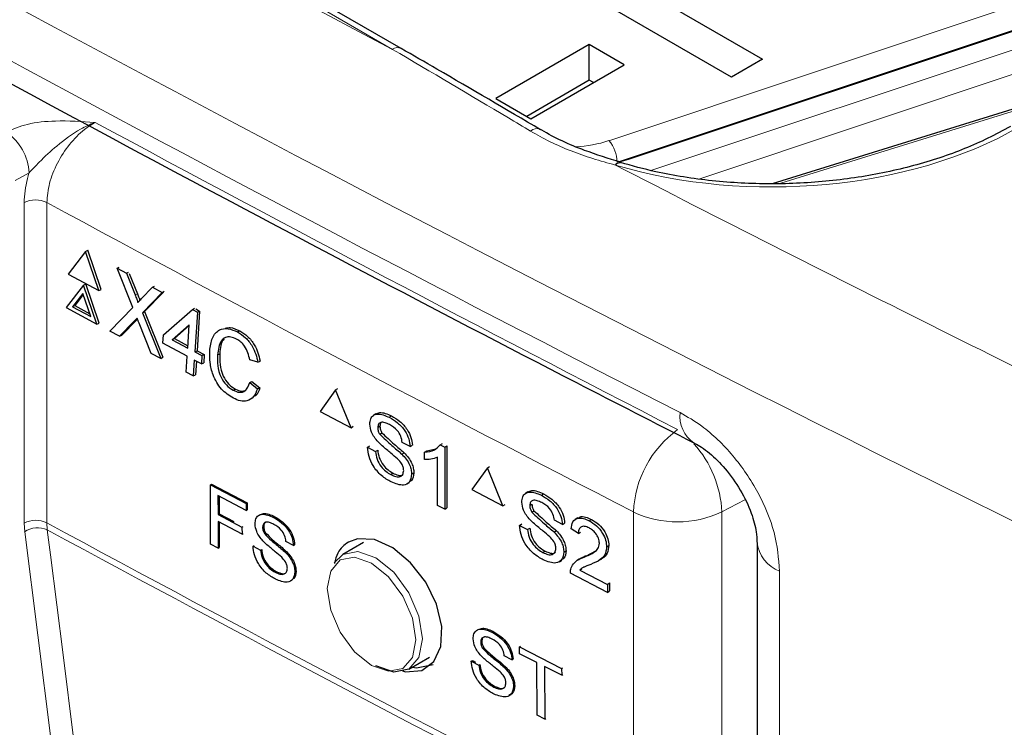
# Paper-space layout 'Blatt2' of a CAD drawing. Header units: millimetres. Extents: x 5 to 418, y 2 to 292.
# Tile 29 of 66: x 109 to 121, y 185 to 194. Entities that reach past the tile are written whole.
import ezdxf

# ---------------------------------------------------------------- set-up
doc = ezdxf.new("R2010")
doc.units = ezdxf.units.MM

psp = doc.layouts.new('Blatt2')

# ---------------------------------------------------------------- linework, layer by layer
at = {"color": 7, "linetype": 'Continuous', "lineweight": 18}
for p, q in [((113.433, 193.302), (88.29, 207.817)), ((116.05, 192.197), (122.026, 194.189)), ((122.126, 193.929), (116.15, 191.937)), ((116.558, 191.836), (122.155, 193.702)), ((122.255, 193.439), (117.148, 191.736)), ((121.559, 192.746), (118.129, 191.681)), ((116.15, 191.937), (116.15, 191.934)), ((109.035, 191.807), (108.868, 191.714)), ((108.975, 187.571), (108.975, 191.447)), ((109.251, 191.448), (109.251, 187.572)), ((110.318, 190.331), (110.346, 190.345)), ((110.307, 190.012), (110.334, 190.027)), ((117.695, 187.851), (117.416, 187.705)), ((116.348, 183.828), (116.348, 187.704)), ((117.416, 187.705), (117.416, 183.83)), ((108.982, 187.466), (108.975, 187.571)), ((109.251, 187.572), (109.256, 187.488)), ((109.297, 184.966), (108.982, 187.466)), ((118.115, 186.989), (118.115, 182.783))]:
    psp.add_line(p, q, dxfattribs=at)
at = {"color": 7, "linetype": 'Continuous', "lineweight": 25}
for p, q in [((113.535, 193.313), (88.392, 207.828)), ((114.797, 194.979), (117.908, 193.183)), ((117.534, 192.967), (114.423, 194.763)), ((116.287, 191.974), (122.264, 193.966)), ((115.812, 193.36), (114.681, 192.707)), ((116.236, 193.116), (115.812, 193.36)), ((115.812, 192.928), (115.812, 193.36)), ((115.105, 192.462), (116.236, 193.116)), ((117.908, 193.183), (117.534, 192.967)), ((115.812, 192.928), (115.055, 192.491)), ((115.862, 192.9), (115.812, 192.928)), ((121.662, 192.805), (118.024, 191.675)), ((114.681, 192.707), (115.105, 192.462)), ((115.222, 192.334), (115.224, 192.333)), ((116.175, 191.94), (116.287, 191.974)), ((109.719, 190.857), (109.508, 190.583)), ((109.719, 190.857), (109.746, 190.871)), ((109.881, 190.384), (109.719, 190.857)), ((109.908, 190.398), (109.746, 190.871)), ((109.508, 190.583), (109.881, 190.384)), ((110.099, 190.653), (110.125, 190.667)), ((110.29, 190.178), (110.099, 190.653)), ((110.099, 190.653), (110.213, 190.592)), ((110.213, 190.592), (110.24, 190.605)), ((110.213, 190.592), (110.318, 190.331)), ((110.248, 190.588), (110.346, 190.345)), ((109.693, 190.45), (109.72, 190.464)), ((109.882, 189.991), (109.72, 190.464)), ((109.693, 190.45), (109.482, 190.177)), ((109.686, 190.348), (109.562, 190.187)), ((109.782, 190.069), (109.686, 190.348)), ((109.855, 189.977), (109.693, 190.45)), ((109.881, 190.384), (109.908, 190.398)), ((110.397, 190.289), (110.527, 190.424)), ((110.644, 190.361), (110.406, 190.115)), ((110.66, 190.365), (110.433, 190.129)), ((110.527, 190.424), (110.553, 190.437)), ((110.527, 190.424), (110.644, 190.361)), ((110.644, 190.361), (110.67, 190.375)), ((109.691, 190.334), (109.589, 190.201)), ((109.482, 190.177), (109.855, 189.977)), ((109.562, 190.187), (109.589, 190.201)), ((109.562, 190.187), (109.782, 190.069)), ((109.589, 190.201), (109.77, 190.104)), ((110.014, 189.892), (110.29, 190.178)), ((110.406, 190.115), (110.433, 190.129)), ((110.406, 190.115), (110.628, 189.563)), ((110.433, 190.129), (110.655, 189.577)), ((110.66, 189.846), (111.011, 190.154)), ((111.011, 190.154), (111.038, 190.169)), ((111.011, 190.154), (111.071, 190.122)), ((111.071, 190.122), (111.04, 189.642)), ((111.053, 190.161), (111.098, 190.136)), ((111.098, 190.136), (111.068, 189.656)), ((111.071, 190.122), (111.098, 190.136)), ((109.855, 189.977), (109.882, 189.991)), ((110.307, 190.012), (110.13, 189.83)), ((110.334, 190.027), (110.157, 189.844)), ((110.346, 190.039), (110.334, 190.027)), ((110.514, 189.624), (110.367, 189.988)), ((110.13, 189.83), (110.014, 189.892)), ((110.972, 189.969), (110.767, 189.789)), ((110.971, 189.959), (110.794, 189.803)), ((110.954, 189.688), (110.972, 189.969)), ((111.556, 189.883), (111.583, 189.897)), ((110.13, 189.83), (110.157, 189.844)), ((110.654, 189.746), (110.66, 189.846)), ((110.767, 189.789), (110.794, 189.803)), ((110.767, 189.789), (110.954, 189.688)), ((110.794, 189.803), (110.956, 189.716)), ((110.948, 189.588), (110.654, 189.746)), ((111.04, 189.642), (111.068, 189.656)), ((111.04, 189.642), (111.127, 189.596)), ((111.068, 189.656), (111.154, 189.61)), ((110.628, 189.563), (110.514, 189.624)), ((110.628, 189.563), (110.655, 189.577)), ((110.935, 189.398), (110.948, 189.588)), ((111.034, 189.542), (111.022, 189.352)), ((111.121, 189.496), (111.034, 189.542)), ((111.059, 189.528), (111.049, 189.366)), ((111.127, 189.596), (111.121, 189.496)), ((111.121, 189.496), (111.148, 189.51)), ((111.127, 189.596), (111.154, 189.61)), ((111.154, 189.61), (111.148, 189.51)), ((111.315, 189.605), (111.342, 189.619)), ((111.802, 189.517), (111.705, 189.544)), ((111.802, 189.517), (111.829, 189.531)), ((111.022, 189.352), (110.935, 189.398)), ((111.022, 189.352), (111.049, 189.366)), ((111.705, 189.271), (111.732, 189.285)), ((111.705, 189.271), (111.799, 189.194)), ((111.732, 189.285), (111.826, 189.208)), ((111.504, 189.177), (111.531, 189.191)), ((111.799, 189.194), (111.826, 189.208)), ((112.742, 189.182), (112.555, 188.922)), ((112.742, 189.182), (112.769, 189.199)), ((112.93, 188.724), (112.742, 189.182)), ((112.555, 188.922), (112.93, 188.724)), ((113.23, 188.892), (113.201, 188.873)), ((113.393, 188.85), (113.419, 188.867)), ((112.93, 188.724), (112.957, 188.741)), ((113.253, 188.725), (113.28, 188.742)), ((113.277, 188.646), (113.303, 188.662)), ((113.131, 188.487), (113.157, 188.504)), ((113.131, 188.487), (113.227, 188.437)), ((113.227, 188.437), (113.253, 188.453)), ((113.645, 188.496), (113.549, 188.547)), ((113.645, 188.496), (113.671, 188.513)), ((113.82, 188.429), (113.846, 188.445)), ((113.847, 188.446), (113.955, 188.47)), ((114.008, 188.518), (114.035, 188.535)), ((114.008, 188.518), (114.064, 188.488)), ((114.064, 188.488), (114.091, 188.505)), ((114.064, 188.488), (114.064, 187.737)), ((114.091, 188.505), (114.091, 187.754)), ((113.545, 188.405), (113.571, 188.421)), ((113.82, 188.34), (113.82, 188.429)), ((113.977, 187.783), (113.977, 188.368)), ((114.579, 188.237), (114.39, 187.976)), ((114.579, 188.237), (114.605, 188.254)), ((114.768, 187.78), (114.579, 188.237)), ((113.411, 188.157), (113.437, 188.173)), ((113.663, 188.161), (113.689, 188.178)), ((111.229, 188.035), (111.242, 188.043)), ((111.23, 187.316), (111.229, 188.035)), ((111.229, 188.035), (111.661, 187.806)), ((111.242, 188.043), (111.674, 187.815)), ((113.608, 188.044), (113.637, 188.063)), ((114.39, 187.976), (114.768, 187.78)), ((111.661, 187.723), (111.32, 187.903)), ((111.32, 187.903), (111.321, 187.673)), ((111.334, 187.896), (111.334, 187.681)), ((115.069, 187.948), (115.04, 187.929)), ((115.233, 187.907), (115.259, 187.924)), ((111.661, 187.806), (111.674, 187.815)), ((111.661, 187.806), (111.661, 187.723)), ((111.661, 187.723), (111.674, 187.732)), ((111.674, 187.815), (111.674, 187.732)), ((114.064, 187.737), (113.977, 187.783)), ((114.064, 187.737), (114.091, 187.754)), ((114.768, 187.78), (114.794, 187.796)), ((115.092, 187.782), (115.118, 187.798)), ((111.321, 187.673), (111.334, 187.681)), ((111.321, 187.673), (111.611, 187.519)), ((111.334, 187.681), (111.512, 187.588)), ((111.993, 187.639), (112.007, 187.648)), ((115.117, 187.702), (115.142, 187.719)), ((115.487, 187.554), (115.391, 187.604)), ((115.672, 187.633), (115.642, 187.614)), ((115.812, 187.597), (115.838, 187.614)), ((111.612, 187.436), (111.321, 187.59)), ((111.321, 187.59), (111.322, 187.267)), ((111.334, 187.583), (111.335, 187.276)), ((111.611, 187.519), (111.625, 187.528)), ((111.611, 187.519), (111.612, 187.436)), ((111.86, 187.52), (111.874, 187.528)), ((114.969, 187.543), (114.995, 187.56)), ((114.969, 187.543), (115.066, 187.493)), ((115.066, 187.493), (115.092, 187.51)), ((115.487, 187.554), (115.513, 187.571)), ((115.68, 187.444), (115.592, 187.499)), ((111.612, 187.436), (111.625, 187.445)), ((111.884, 187.444), (111.897, 187.452)), ((115.386, 187.462), (115.412, 187.479)), ((115.68, 187.444), (115.706, 187.461)), ((111.322, 187.267), (111.23, 187.316)), ((111.322, 187.267), (111.335, 187.276)), ((111.745, 187.292), (111.758, 187.301)), ((111.745, 187.292), (111.836, 187.244)), ((111.836, 187.244), (111.849, 187.252)), ((112.234, 187.3), (112.143, 187.349)), ((112.234, 187.3), (112.248, 187.309)), ((113.079, 187.334), (112.829, 187.189)), ((116.022, 187.281), (116.049, 187.298)), ((117.842, 187.337), (117.842, 183.144)), ((112.139, 187.213), (112.152, 187.221)), ((112.728, 187.089), (112.829, 187.189)), ((115.252, 187.214), (115.278, 187.23)), ((115.505, 187.219), (115.53, 187.235)), ((115.694, 187.138), (115.665, 187.119)), ((115.75, 187.159), (115.777, 187.176)), ((115.777, 187.176), (115.893, 187.235)), ((115.933, 187.12), (115.963, 187.139)), ((115.45, 187.102), (115.479, 187.121)), ((115.696, 187.002), (115.722, 187.019)), ((112.012, 186.976), (112.025, 186.984)), ((112.251, 186.98), (112.265, 186.988)), ((116.031, 186.732), (115.584, 186.965)), ((115.696, 187.002), (116.031, 186.829)), ((116.031, 186.829), (116.058, 186.846)), ((116.031, 186.829), (116.031, 186.732)), ((116.058, 186.846), (116.058, 186.75)), ((116.031, 186.732), (116.058, 186.75)), ((114.632, 186.252), (114.645, 186.261)), ((114.499, 186.13), (114.512, 186.139)), ((114.523, 186.054), (114.536, 186.063)), ((114.967, 186.073), (114.98, 186.081)), ((114.968, 185.99), (114.967, 186.073)), ((114.967, 186.073), (115.478, 185.813)), ((113.629, 185.804), (113.879, 185.948)), ((114.876, 185.916), (114.784, 185.963)), ((115.177, 185.883), (114.968, 185.99)), ((114.384, 185.9), (114.398, 185.908)), ((114.384, 185.9), (114.477, 185.853)), ((114.398, 185.908), (114.436, 185.889)), ((114.477, 185.853), (114.49, 185.861)), ((114.781, 185.827), (114.794, 185.835)), ((114.876, 185.916), (114.889, 185.925)), ((115.183, 185.245), (115.177, 185.883)), ((115.479, 185.73), (115.269, 185.836)), ((115.269, 185.836), (115.276, 185.198)), ((115.478, 185.813), (115.492, 185.821)), ((115.478, 185.813), (115.479, 185.73)), ((115.479, 185.73), (115.492, 185.738)), ((114.656, 185.587), (114.669, 185.595)), ((114.896, 185.595), (114.909, 185.603)), ((115.276, 185.198), (115.183, 185.245)), ((115.276, 185.198), (115.288, 185.206))]:
    psp.add_line(p, q, dxfattribs=at)
at = {"color": 7, "linetype": 'Continuous', "lineweight": 25, "flags": 128}
for points in [[(116.129, 191.902), (116.147, 191.919), (116.165, 191.93), (116.182, 191.933), (116.191, 191.931)], [(113.551, 185.782), (113.591, 185.769), (113.786, 185.787), (113.933, 185.894), (114.017, 186.079), (114.028, 186.319), (113.964, 186.588), (113.833, 186.855), (113.65, 187.091), (113.434, 187.27), (113.212, 187.37), (113.007, 187.381), (112.898, 187.341), (112.898, 187.341)], [(113.629, 185.804), (113.446, 185.768), (113.229, 185.843)], [(113.673, 185.829), (113.722, 185.821), (113.923, 185.858)]]:
    psp.add_lwpolyline(points, dxfattribs=at)
at = {"color": 7, "linetype": 'Continuous', "lineweight": 18, "flags": 128}
for points in [[(109.256, 187.488), (109.294, 187.186), (109.447, 185.976), (109.574, 184.97)], [(113.179, 185.849), (113.384, 185.778), (113.558, 185.811), (113.674, 185.945), (113.715, 186.158), (113.674, 186.419), (113.558, 186.687), (113.384, 186.921), (113.179, 187.087), (112.974, 187.158), (112.8, 187.124), (112.684, 186.99), (112.643, 186.777), (112.684, 186.517), (112.8, 186.249), (112.974, 186.014), (113.179, 185.849)], [(112.829, 187.189), (112.829, 187.189), (113.013, 187.225), (113.229, 187.15), (113.446, 186.975), (113.629, 186.728), (113.752, 186.445), (113.795, 186.17), (113.752, 185.945), (113.629, 185.804), (113.629, 185.804)]]:
    psp.add_lwpolyline(points, dxfattribs=at)
at = {"color": 7, "linetype": 'Continuous', "lineweight": 18}
for centre, radius, start, end in [((113.493, 193.226), 0.0972, 64.0938, 128.3367), ((300.93, 546.19), 402.084, 241.62357, 242.75873), ((108.412, 191.78), 0.624, 2.4792, 56.3611), ((115.178, 192.236), 0.107, 66.1516, 135.1614), ((115.569, 193.677), 1.556, 272.9781, 287.99), ((115.735, 191.927), 0.415, 1.3792, 40.6263), ((109.114, 191.17), 0.31, 63.8368, 116.6779), ((300.749, 545.876), 402.853, 241.61753, 242.75876), ((117.289, 188.859), 0.381, 172.5684, 236.3532), ((117.642, 187.654), 1.295, 126.0261, 177.8015), ((116.104, 187.649), 1.313, 2.4783, 42.1171), ((109.114, 187.294), 0.31, 63.8368, 116.6779), ((116.88, 188.834), 1.249, 244.78, 295.3751), ((109.138, 187.235), 0.279, 65.0933, 124.1373), ((300.749, 542), 402.853, 241.61753, 242.75876), ((300.751, 541.91), 402.847, 241.61758, 242.75876), ((118.257, 187.381), 0.417, 185.5502, 250.0986)]:
    psp.add_arc(centre, radius, start, end, dxfattribs=at)
for centre, major_axis, ratio, start_param, end_param in [((368.433, 359.439), (379.985, 5.827), 0.587244, 3.834585, 4.001386), ((368.433, 347.951), (379.987, -5.634), 0.567146, 3.873355, 3.997444), ((368.418, 360.41), (378.785, 5.828), 0.587275, 3.871004, 3.964908), ((118.088, 194.104), (4.2, 0.065), 0.587275, 4.218066, 5.471299), ((368.418, 360.41), (378.785, 5.828), 0.587275, 3.97449, 4.001356)]:
    psp.add_ellipse(centre, major_axis=major_axis, ratio=ratio, start_param=start_param, end_param=end_param, dxfattribs=at)
at = {"color": 7, "linetype": 'Continuous', "lineweight": 25}
for points, knots in [([(83.751, 207.78), (84.56, 207.256), (86.903, 205.736), (90.854, 203.255), (95.634, 200.356), (100.505, 197.506), (105.465, 194.706), (110.513, 191.958), (114.4, 189.913), (116.603, 188.784), (117.076, 188.542)], [0, 0, 0, 0, 0.0774167, 0.2244859, 0.3715556, 0.5186246, 0.6656928, 0.8127599, 0.959826, 1, 1, 1, 1]), ([(115.222, 192.329), (114.804, 192.575), (114.242, 192.906), (113.68, 193.23), (113.535, 193.313)], [0, 0, 0, 0, 0.7428342, 1, 1, 1, 1]), ([(120.908, 192.37), (120.818, 192.321), (120.557, 192.178), (120.061, 191.98), (119.412, 191.805), (118.719, 191.698), (118.006, 191.662), (117.296, 191.701), (116.684, 191.796), (116.33, 191.893), (116.189, 191.932)], [0, 0, 0, 0, 0.072345, 0.211036, 0.350049, 0.489267, 0.628621, 0.768007, 0.90728, 1, 1, 1, 1]), ([(116.193, 191.935), (116.045, 191.981), (115.698, 192.09), (115.386, 192.233), (115.227, 192.331), (115.222, 192.335)], [0, 0, 0, 0, 0.418596, 0.98117, 1, 1, 1, 1]), ([(110.346, 190.345), (110.352, 190.328), (110.361, 190.304), (110.372, 190.277), (110.373, 190.267), (110.374, 190.264)], [0, 0, 0, 0, 0.642738, 0.895224, 1, 1, 1, 1]), ([(110.318, 190.331), (110.325, 190.314), (110.334, 190.29), (110.346, 190.258), (110.348, 190.245), (110.349, 190.238)], [0, 0, 0, 0, 0.5612769, 0.7817626, 1, 1, 1, 1]), ([(110.349, 190.238), (110.358, 190.248), (110.374, 190.264), (110.39, 190.281), (110.397, 190.289)], [0, 0, 0, 0, 0.56, 1, 1, 1, 1]), ([(110.342, 190.049), (110.336, 190.042), (110.324, 190.03), (110.312, 190.018), (110.307, 190.012)], [0, 0, 0, 0, 0.560002, 1, 1, 1, 1]), ([(110.367, 189.988), (110.362, 189.999), (110.354, 190.02), (110.346, 190.04), (110.342, 190.049)], [0, 0, 0, 0, 0.5599998, 1, 1, 1, 1]), ([(111.22, 189.655), (111.227, 189.709), (111.242, 189.818), (111.326, 189.915), (111.441, 189.932), (111.518, 189.899), (111.556, 189.883)], [0, 0, 0, 0, 0.280492, 0.55957, 0.779615, 1, 1, 1, 1]), ([(111.409, 189.927), (111.429, 189.932), (111.482, 189.945), (111.544, 189.915), (111.583, 189.897)], [0, 0, 0, 0, 0.372035, 1, 1, 1, 1]), ([(111.556, 189.883), (111.589, 189.862), (111.655, 189.821), (111.732, 189.722), (111.781, 189.616), (111.795, 189.55), (111.802, 189.517)], [0, 0, 0, 0, 0.2800806, 0.5594487, 0.7795488, 1, 1, 1, 1]), ([(111.583, 189.897), (111.616, 189.877), (111.682, 189.836), (111.759, 189.736), (111.808, 189.63), (111.822, 189.564), (111.829, 189.531)], [0, 0, 0, 0, 0.280081, 0.559449, 0.779549, 1, 1, 1, 1]), ([(111.546, 189.795), (111.522, 189.806), (111.474, 189.828), (111.408, 189.82), (111.336, 189.759), (111.324, 189.668), (111.315, 189.605)], [0, 0, 0, 0, 0.187223, 0.373906, 0.560736, 1, 1, 1, 1]), ([(111.395, 189.793), (111.393, 189.792), (111.353, 189.759), (111.347, 189.687), (111.342, 189.619)], [0, 0, 0, 0, 0.04544, 1, 1, 1, 1]), ([(111.705, 189.544), (111.699, 189.573), (111.687, 189.629), (111.649, 189.707), (111.598, 189.764), (111.563, 189.785), (111.546, 189.795)], [0, 0, 0, 0, 0.280553, 0.559739, 0.779654, 1, 1, 1, 1]), ([(111.507, 189.082), (111.457, 189.113), (111.356, 189.176), (111.257, 189.351), (111.22, 189.515), (111.22, 189.608), (111.22, 189.655)], [0, 0, 0, 0, 0.279955, 0.558088, 0.778912, 1, 1, 1, 1]), ([(111.315, 189.605), (111.315, 189.562), (111.313, 189.476), (111.345, 189.343), (111.419, 189.234), (111.475, 189.196), (111.504, 189.177)], [0, 0, 0, 0, 0.281245, 0.560716, 0.780138, 1, 1, 1, 1]), ([(111.342, 189.619), (111.342, 189.576), (111.34, 189.491), (111.372, 189.357), (111.446, 189.248), (111.503, 189.21), (111.531, 189.191)], [0, 0, 0, 0, 0.281245, 0.5607156, 0.780138, 1, 1, 1, 1]), ([(111.504, 189.177), (111.53, 189.166), (111.582, 189.144), (111.665, 189.168), (111.69, 189.232), (111.705, 189.271)], [0, 0, 0, 0, 0.280711, 0.560905, 1, 1, 1, 1]), ([(111.799, 189.194), (111.785, 189.16), (111.758, 189.092), (111.681, 189.043), (111.592, 189.043), (111.535, 189.069), (111.507, 189.082)], [0, 0, 0, 0, 0.280256, 0.559546, 0.779589, 1, 1, 1, 1]), ([(111.531, 189.191), (111.557, 189.179), (111.606, 189.157), (111.644, 189.174), (111.661, 189.182)], [0, 0, 0, 0, 0.553095, 1, 1, 1, 1]), ([(111.826, 189.208), (111.814, 189.171), (111.801, 189.128), (111.77, 189.109), (111.765, 189.107)], [0, 0, 0, 0, 0.865837, 1, 1, 1, 1]), ([(113.157, 188.769), (113.159, 188.791), (113.164, 188.834), (113.198, 188.877), (113.271, 188.901), (113.343, 188.871), (113.393, 188.85)], [0, 0, 0, 0, 0.187029, 0.374124, 0.56114, 1, 1, 1, 1]), ([(113.232, 188.892), (113.246, 188.898), (113.298, 188.921), (113.369, 188.89), (113.42, 188.867)], [0, 0, 0, 0, 0.279492, 1, 1, 1, 1]), ([(113.393, 188.85), (113.427, 188.83), (113.494, 188.79), (113.581, 188.697), (113.634, 188.589), (113.642, 188.527), (113.645, 188.496)], [0, 0, 0, 0, 0.280797, 0.560151, 0.779877, 1, 1, 1, 1]), ([(113.42, 188.867), (113.454, 188.847), (113.521, 188.807), (113.608, 188.714), (113.661, 188.606), (113.669, 188.544), (113.672, 188.513)], [0, 0, 0, 0, 0.280797, 0.560151, 0.779877, 1, 1, 1, 1]), ([(113.257, 188.553), (113.242, 188.571), (113.211, 188.606), (113.168, 188.682), (113.161, 188.736), (113.157, 188.769)], [0, 0, 0, 0, 0.281445, 0.562273, 1, 1, 1, 1]), ([(113.397, 188.762), (113.378, 188.771), (113.341, 188.788), (113.292, 188.793), (113.259, 188.77), (113.255, 188.74), (113.253, 188.725)], [0, 0, 0, 0, 0.28129, 0.56082, 0.78068, 1, 1, 1, 1]), ([(113.253, 188.725), (113.254, 188.71), (113.256, 188.684), (113.271, 188.658), (113.277, 188.646)], [0, 0, 0, 0, 0.559617, 1, 1, 1, 1]), ([(113.295, 188.787), (113.293, 188.786), (113.282, 188.778), (113.281, 188.759), (113.28, 188.742)], [0, 0, 0, 0, 0.162538, 1, 1, 1, 1]), ([(113.28, 188.742), (113.281, 188.728), (113.283, 188.701), (113.298, 188.675), (113.304, 188.663)], [0, 0, 0, 0, 0.5596169, 1, 1, 1, 1]), ([(113.549, 188.547), (113.546, 188.571), (113.538, 188.62), (113.483, 188.71), (113.43, 188.742), (113.397, 188.762)], [0, 0, 0, 0, 0.281097, 0.560287, 1, 1, 1, 1]), ([(113.277, 188.646), (113.326, 188.599), (113.414, 188.516), (113.505, 188.439), (113.545, 188.405)], [0, 0, 0, 0, 0.558382, 1, 1, 1, 1]), ([(113.304, 188.663), (113.353, 188.616), (113.441, 188.533), (113.532, 188.456), (113.572, 188.422)], [0, 0, 0, 0, 0.558382, 1, 1, 1, 1]), ([(113.416, 188.068), (113.376, 188.091), (113.297, 188.137), (113.197, 188.252), (113.141, 188.379), (113.134, 188.451), (113.131, 188.487)], [0, 0, 0, 0, 0.280814, 0.559563, 0.77962, 1, 1, 1, 1]), ([(113.253, 188.454), (113.257, 188.423), (113.265, 188.362), (113.315, 188.273), (113.377, 188.211), (113.418, 188.186), (113.438, 188.174)], [0, 0, 0, 0, 0.280632, 0.5586744, 0.7791973, 1, 1, 1, 1]), ([(113.494, 188.346), (113.467, 188.369), (113.423, 188.408), (113.36, 188.459), (113.308, 188.503), (113.274, 188.537), (113.257, 188.553)], [0, 0, 0, 0, 0.339939, 0.560025, 0.780082, 1, 1, 1, 1]), ([(113.82, 188.429), (113.862, 188.433), (113.938, 188.44), (113.986, 188.494), (114.008, 188.518)], [0, 0, 0, 0, 0.560427, 1, 1, 1, 1]), ([(117.078, 188.54), (117.082, 188.538), (117.129, 188.519), (117.269, 188.421), (117.464, 188.23), (117.649, 187.972), (117.777, 187.701), (117.837, 187.471), (117.839, 187.38), (117.84, 187.341)], [0, 0, 0, 0, 0.015374, 0.177997, 0.346554, 0.530052, 0.71622, 0.879706, 1, 1, 1, 1]), ([(113.227, 188.437), (113.23, 188.406), (113.238, 188.345), (113.289, 188.256), (113.35, 188.194), (113.391, 188.169), (113.411, 188.157)], [0, 0, 0, 0, 0.280632, 0.558674, 0.779197, 1, 1, 1, 1]), ([(113.567, 188.206), (113.566, 188.22), (113.563, 188.247), (113.539, 188.299), (113.511, 188.328), (113.494, 188.346)], [0, 0, 0, 0, 0.280089, 0.55997, 1, 1, 1, 1]), ([(113.545, 188.405), (113.563, 188.385), (113.599, 188.346), (113.638, 188.279), (113.659, 188.215), (113.662, 188.179), (113.663, 188.161)], [0, 0, 0, 0, 0.280371, 0.559909, 0.779859, 1, 1, 1, 1]), ([(113.572, 188.422), (113.59, 188.402), (113.626, 188.363), (113.665, 188.296), (113.686, 188.232), (113.689, 188.196), (113.69, 188.178)], [0, 0, 0, 0, 0.280371, 0.559909, 0.779859, 1, 1, 1, 1]), ([(113.977, 188.368), (113.95, 188.357), (113.902, 188.338), (113.845, 188.339), (113.82, 188.34)], [0, 0, 0, 0, 0.559686, 1, 1, 1, 1]), ([(113.411, 188.157), (113.432, 188.147), (113.473, 188.129), (113.525, 188.129), (113.56, 188.157), (113.564, 188.19), (113.567, 188.206)], [0, 0, 0, 0, 0.280917, 0.560813, 0.780502, 1, 1, 1, 1]), ([(113.663, 188.161), (113.657, 188.127), (113.646, 188.06), (113.554, 188.013), (113.468, 188.047), (113.416, 188.068)], [0, 0, 0, 0, 0.2799417, 0.5600797, 1, 1, 1, 1]), ([(113.438, 188.174), (113.458, 188.165), (113.498, 188.147), (113.544, 188.142), (113.559, 188.157), (113.562, 188.16)], [0, 0, 0, 0, 0.449079, 0.896524, 1, 1, 1, 1]), ([(113.69, 188.178), (113.686, 188.142), (113.681, 188.09), (113.644, 188.075), (113.634, 188.071)], [0, 0, 0, 0, 0.704788, 1, 1, 1, 1]), ([(115.07, 187.948), (115.085, 187.954), (115.137, 187.978), (115.209, 187.947), (115.26, 187.924)], [0, 0, 0, 0, 0.2813159, 1, 1, 1, 1]), ([(114.996, 187.825), (114.998, 187.847), (115.003, 187.891), (115.037, 187.934), (115.111, 187.958), (115.183, 187.928), (115.233, 187.907)], [0, 0, 0, 0, 0.187029, 0.374124, 0.56114, 1, 1, 1, 1]), ([(115.237, 187.818), (115.218, 187.827), (115.181, 187.845), (115.132, 187.85), (115.098, 187.827), (115.094, 187.797), (115.092, 187.782)], [0, 0, 0, 0, 0.28129, 0.56082, 0.78068, 1, 1, 1, 1]), ([(115.233, 187.907), (115.267, 187.887), (115.335, 187.847), (115.422, 187.755), (115.476, 187.647), (115.483, 187.585), (115.487, 187.554)], [0, 0, 0, 0, 0.280797, 0.560151, 0.779877, 1, 1, 1, 1]), ([(115.26, 187.924), (115.294, 187.904), (115.362, 187.865), (115.449, 187.772), (115.503, 187.664), (115.51, 187.602), (115.514, 187.571)], [0, 0, 0, 0, 0.2807972, 0.5601508, 0.7798767, 1, 1, 1, 1]), ([(115.097, 187.61), (115.081, 187.627), (115.051, 187.663), (115.007, 187.738), (115, 187.792), (114.996, 187.825)], [0, 0, 0, 0, 0.281445, 0.562273, 1, 1, 1, 1]), ([(115.092, 187.782), (115.093, 187.767), (115.096, 187.741), (115.11, 187.714), (115.117, 187.702)], [0, 0, 0, 0, 0.5596169, 1, 1, 1, 1]), ([(115.119, 187.799), (115.12, 187.784), (115.122, 187.758), (115.137, 187.731), (115.143, 187.72)], [0, 0, 0, 0, 0.559617, 1, 1, 1, 1]), ([(115.391, 187.604), (115.387, 187.628), (115.379, 187.677), (115.324, 187.767), (115.27, 187.799), (115.237, 187.818)], [0, 0, 0, 0, 0.2810967, 0.5602874, 1, 1, 1, 1]), ([(111.769, 187.561), (111.771, 187.582), (111.775, 187.624), (111.807, 187.666), (111.877, 187.688), (111.946, 187.66), (111.993, 187.639)], [0, 0, 0, 0, 0.187029, 0.374124, 0.56114, 1, 1, 1, 1]), ([(111.846, 187.677), (111.854, 187.681), (111.898, 187.699), (111.958, 187.671), (112.007, 187.648)], [0, 0, 0, 0, 0.180423, 1, 1, 1, 1]), ([(111.993, 187.639), (112.025, 187.62), (112.09, 187.582), (112.172, 187.493), (112.223, 187.39), (112.23, 187.33), (112.234, 187.3)], [0, 0, 0, 0, 0.280797, 0.560151, 0.779877, 1, 1, 1, 1]), ([(112.007, 187.648), (112.039, 187.629), (112.103, 187.59), (112.186, 187.501), (112.237, 187.398), (112.244, 187.339), (112.248, 187.309)], [0, 0, 0, 0, 0.280797, 0.560151, 0.779877, 1, 1, 1, 1]), ([(115.335, 187.403), (115.308, 187.427), (115.264, 187.465), (115.2, 187.516), (115.147, 187.56), (115.114, 187.593), (115.097, 187.61)], [0, 0, 0, 0, 0.339939, 0.560025, 0.780082, 1, 1, 1, 1]), ([(115.117, 187.702), (115.166, 187.656), (115.255, 187.573), (115.346, 187.496), (115.386, 187.462)], [0, 0, 0, 0, 0.5583825, 1, 1, 1, 1]), ([(115.143, 187.72), (115.193, 187.673), (115.282, 187.59), (115.372, 187.513), (115.413, 187.479)], [0, 0, 0, 0, 0.5583825, 1, 1, 1, 1]), ([(115.592, 187.499), (115.597, 187.53), (115.607, 187.591), (115.666, 187.635), (115.74, 187.63), (115.788, 187.609), (115.812, 187.597)], [0, 0, 0, 0, 0.280235, 0.558893, 0.779132, 1, 1, 1, 1]), ([(115.677, 187.627), (115.684, 187.634), (115.707, 187.655), (115.767, 187.646), (115.815, 187.625), (115.838, 187.615)], [0, 0, 0, 0, 0.209748, 0.604311, 1, 1, 1, 1]), ([(115.838, 187.615), (115.868, 187.597), (115.928, 187.561), (115.999, 187.472), (116.043, 187.378), (116.047, 187.325), (116.049, 187.298)], [0, 0, 0, 0, 0.280482, 0.559644, 0.779749, 1, 1, 1, 1]), ([(111.865, 187.356), (111.85, 187.372), (111.821, 187.406), (111.779, 187.479), (111.773, 187.53), (111.769, 187.561)], [0, 0, 0, 0, 0.281445, 0.562273, 1, 1, 1, 1]), ([(111.997, 187.555), (111.98, 187.563), (111.944, 187.58), (111.898, 187.585), (111.866, 187.563), (111.862, 187.534), (111.86, 187.52)], [0, 0, 0, 0, 0.28129, 0.56082, 0.78068, 1, 1, 1, 1]), ([(111.86, 187.52), (111.861, 187.506), (111.863, 187.481), (111.877, 187.455), (111.884, 187.444)], [0, 0, 0, 0, 0.559617, 1, 1, 1, 1]), ([(111.901, 187.581), (111.894, 187.577), (111.878, 187.568), (111.875, 187.543), (111.874, 187.528)], [0, 0, 0, 0, 0.394344, 1, 1, 1, 1]), ([(111.874, 187.528), (111.875, 187.514), (111.877, 187.489), (111.891, 187.464), (111.897, 187.453)], [0, 0, 0, 0, 0.5596169, 1, 1, 1, 1]), ([(112.143, 187.349), (112.139, 187.372), (112.132, 187.419), (112.08, 187.505), (112.028, 187.536), (111.997, 187.555)], [0, 0, 0, 0, 0.281097, 0.560287, 1, 1, 1, 1]), ([(115.256, 187.125), (115.216, 187.148), (115.137, 187.194), (115.037, 187.308), (114.98, 187.435), (114.973, 187.507), (114.969, 187.543)], [0, 0, 0, 0, 0.280814, 0.559563, 0.77962, 1, 1, 1, 1]), ([(115.066, 187.493), (115.07, 187.462), (115.078, 187.401), (115.128, 187.313), (115.19, 187.25), (115.231, 187.226), (115.252, 187.214)], [0, 0, 0, 0, 0.280632, 0.558674, 0.779197, 1, 1, 1, 1]), ([(115.093, 187.51), (115.097, 187.48), (115.104, 187.419), (115.155, 187.33), (115.217, 187.267), (115.258, 187.243), (115.279, 187.231)], [0, 0, 0, 0, 0.280632, 0.558674, 0.779197, 1, 1, 1, 1]), ([(115.81, 187.512), (115.791, 187.52), (115.753, 187.537), (115.708, 187.526), (115.683, 187.491), (115.681, 187.46), (115.68, 187.444)], [0, 0, 0, 0, 0.2804101, 0.559489, 0.7793747, 1, 1, 1, 1]), ([(115.934, 187.326), (115.932, 187.346), (115.927, 187.387), (115.892, 187.445), (115.851, 187.488), (115.823, 187.504), (115.81, 187.512)], [0, 0, 0, 0, 0.2790799, 0.5586119, 0.7790431, 1, 1, 1, 1]), ([(115.812, 187.597), (115.841, 187.58), (115.901, 187.544), (115.972, 187.455), (116.016, 187.361), (116.02, 187.308), (116.022, 187.281)], [0, 0, 0, 0, 0.280482, 0.559644, 0.779749, 1, 1, 1, 1]), ([(111.884, 187.444), (111.911, 187.414), (111.956, 187.365), (112.025, 187.312), (112.083, 187.265), (112.12, 187.23), (112.139, 187.213)], [0, 0, 0, 0, 0.338408, 0.558974, 0.779535, 1, 1, 1, 1]), ([(111.897, 187.453), (111.925, 187.423), (111.97, 187.374), (112.039, 187.321), (112.096, 187.274), (112.133, 187.239), (112.152, 187.221)], [0, 0, 0, 0, 0.338408, 0.558974, 0.779535, 1, 1, 1, 1]), ([(115.408, 187.264), (115.407, 187.277), (115.405, 187.304), (115.38, 187.357), (115.352, 187.386), (115.335, 187.403)], [0, 0, 0, 0, 0.280089, 0.55997, 1, 1, 1, 1]), ([(115.386, 187.462), (115.404, 187.443), (115.44, 187.404), (115.479, 187.337), (115.501, 187.273), (115.503, 187.237), (115.505, 187.219)], [0, 0, 0, 0, 0.280371, 0.559909, 0.779859, 1, 1, 1, 1]), ([(115.413, 187.479), (115.431, 187.46), (115.467, 187.421), (115.506, 187.354), (115.528, 187.29), (115.53, 187.254), (115.531, 187.236)], [0, 0, 0, 0, 0.280371, 0.559909, 0.779859, 1, 1, 1, 1]), ([(112.017, 186.891), (111.979, 186.913), (111.903, 186.957), (111.809, 187.067), (111.755, 187.189), (111.748, 187.258), (111.745, 187.292)], [0, 0, 0, 0, 0.280814, 0.559563, 0.77962, 1, 1, 1, 1]), ([(111.849, 187.252), (111.853, 187.223), (111.861, 187.165), (111.909, 187.079), (111.968, 187.02), (112.006, 186.996), (112.026, 186.984)], [0, 0, 0, 0, 0.280632, 0.5586744, 0.7791973, 1, 1, 1, 1]), ([(112.091, 187.157), (112.065, 187.179), (112.023, 187.216), (111.963, 187.265), (111.913, 187.307), (111.881, 187.339), (111.865, 187.356)], [0, 0, 0, 0, 0.339939, 0.560025, 0.780082, 1, 1, 1, 1]), ([(112.898, 187.341), (112.848, 187.304), (112.768, 187.244), (112.742, 187.127), (112.732, 187.083)], [0, 0, 0, 0, 0.620461, 1, 1, 1, 1]), ([(115.252, 187.214), (115.272, 187.205), (115.313, 187.186), (115.366, 187.186), (115.401, 187.214), (115.406, 187.247), (115.408, 187.264)], [0, 0, 0, 0, 0.280917, 0.560813, 0.780502, 1, 1, 1, 1]), ([(115.75, 187.159), (115.794, 187.177), (115.855, 187.203), (115.922, 187.257), (115.93, 187.303), (115.934, 187.326)], [0, 0, 0, 0, 0.561313, 0.781386, 1, 1, 1, 1]), ([(116.022, 187.281), (116.018, 187.247), (116.008, 187.18), (115.935, 187.114), (115.871, 187.088), (115.832, 187.071)], [0, 0, 0, 0, 0.278741, 0.558834, 1, 1, 1, 1]), ([(116.049, 187.298), (116.044, 187.265), (116.034, 187.199), (115.993, 187.155), (115.966, 187.142), (115.963, 187.141)], [0, 0, 0, 0, 0.468699, 0.939669, 1, 1, 1, 1]), ([(111.836, 187.244), (111.84, 187.215), (111.847, 187.156), (111.895, 187.071), (111.954, 187.011), (111.993, 186.988), (112.012, 186.976)], [0, 0, 0, 0, 0.280632, 0.558674, 0.779197, 1, 1, 1, 1]), ([(112.16, 187.023), (112.159, 187.036), (112.157, 187.062), (112.133, 187.112), (112.107, 187.14), (112.091, 187.157)], [0, 0, 0, 0, 0.280089, 0.55997, 1, 1, 1, 1]), ([(112.139, 187.213), (112.156, 187.194), (112.19, 187.157), (112.227, 187.093), (112.248, 187.031), (112.25, 186.997), (112.251, 186.98)], [0, 0, 0, 0, 0.280371, 0.559909, 0.779859, 1, 1, 1, 1]), ([(112.152, 187.221), (112.169, 187.203), (112.204, 187.165), (112.241, 187.101), (112.262, 187.04), (112.264, 187.005), (112.265, 186.988)], [0, 0, 0, 0, 0.280371, 0.559909, 0.779859, 1, 1, 1, 1]), ([(115.505, 187.219), (115.499, 187.185), (115.488, 187.118), (115.395, 187.07), (115.309, 187.104), (115.256, 187.125)], [0, 0, 0, 0, 0.279942, 0.56008, 1, 1, 1, 1]), ([(115.279, 187.231), (115.299, 187.222), (115.339, 187.205), (115.385, 187.2), (115.4, 187.215), (115.403, 187.217)], [0, 0, 0, 0, 0.4479522, 0.8942753, 1, 1, 1, 1]), ([(115.531, 187.236), (115.528, 187.2), (115.522, 187.148), (115.486, 187.133), (115.475, 187.129)], [0, 0, 0, 0, 0.708021, 1, 1, 1, 1]), ([(115.593, 187.027), (115.604, 187.05), (115.623, 187.088), (115.667, 187.121), (115.707, 187.143), (115.736, 187.154), (115.75, 187.159)], [0, 0, 0, 0, 0.339411, 0.559525, 0.779752, 1, 1, 1, 1]), ([(115.695, 187.138), (115.708, 187.145), (115.734, 187.161), (115.763, 187.171), (115.777, 187.176)], [0, 0, 0, 0, 0.49189, 1, 1, 1, 1]), ([(112.012, 186.976), (112.032, 186.967), (112.071, 186.949), (112.121, 186.949), (112.153, 186.976), (112.158, 187.007), (112.16, 187.023)], [0, 0, 0, 0, 0.280917, 0.560813, 0.780502, 1, 1, 1, 1]), ([(115.584, 186.965), (115.584, 186.977), (115.584, 187), (115.59, 187.018), (115.593, 187.027)], [0, 0, 0, 0, 0.559956, 1, 1, 1, 1]), ([(115.832, 187.071), (115.816, 187.065), (115.789, 187.054), (115.752, 187.039), (115.721, 187.025), (115.704, 187.01), (115.696, 187.002)], [0, 0, 0, 0, 0.340038, 0.560063, 0.78009, 1, 1, 1, 1]), ([(112.251, 186.98), (112.246, 186.947), (112.236, 186.883), (112.148, 186.838), (112.066, 186.871), (112.017, 186.891)], [0, 0, 0, 0, 0.279942, 0.56008, 1, 1, 1, 1]), ([(112.026, 186.984), (112.045, 186.976), (112.083, 186.959), (112.127, 186.954), (112.141, 186.968), (112.143, 186.97)], [0, 0, 0, 0, 0.4504013, 0.8991646, 1, 1, 1, 1]), ([(112.265, 186.988), (112.262, 186.952), (112.26, 186.91), (112.232, 186.897), (112.229, 186.895)], [0, 0, 0, 0, 0.855809, 1, 1, 1, 1]), ([(114.484, 186.288), (114.492, 186.291), (114.535, 186.31), (114.596, 186.283), (114.645, 186.261)], [0, 0, 0, 0, 0.178962, 1, 1, 1, 1]), ([(114.407, 186.17), (114.409, 186.191), (114.413, 186.234), (114.445, 186.275), (114.515, 186.3), (114.584, 186.272), (114.632, 186.252)], [0, 0, 0, 0, 0.187029, 0.374124, 0.56114, 1, 1, 1, 1]), ([(114.636, 186.167), (114.619, 186.176), (114.583, 186.192), (114.536, 186.196), (114.504, 186.174), (114.501, 186.145), (114.499, 186.13)], [0, 0, 0, 0, 0.28129, 0.56082, 0.78068, 1, 1, 1, 1]), ([(114.539, 186.192), (114.532, 186.188), (114.516, 186.179), (114.514, 186.154), (114.512, 186.139)], [0, 0, 0, 0, 0.396271, 1, 1, 1, 1]), ([(114.632, 186.252), (114.664, 186.234), (114.729, 186.196), (114.813, 186.108), (114.865, 186.006), (114.873, 185.946), (114.876, 185.916)], [0, 0, 0, 0, 0.280797, 0.560151, 0.779877, 1, 1, 1, 1]), ([(114.645, 186.261), (114.678, 186.242), (114.742, 186.205), (114.827, 186.117), (114.879, 186.014), (114.886, 185.955), (114.89, 185.925)], [0, 0, 0, 0, 0.280797, 0.560151, 0.779877, 1, 1, 1, 1]), ([(114.505, 185.965), (114.49, 185.982), (114.46, 186.015), (114.418, 186.087), (114.411, 186.139), (114.407, 186.17)], [0, 0, 0, 0, 0.281445, 0.562273, 1, 1, 1, 1]), ([(114.499, 186.13), (114.5, 186.116), (114.502, 186.091), (114.517, 186.066), (114.523, 186.054)], [0, 0, 0, 0, 0.559617, 1, 1, 1, 1]), ([(114.512, 186.139), (114.513, 186.125), (114.516, 186.1), (114.53, 186.074), (114.536, 186.063)], [0, 0, 0, 0, 0.5596169, 1, 1, 1, 1]), ([(114.536, 186.063), (114.564, 186.034), (114.61, 185.985), (114.68, 185.933), (114.738, 185.887), (114.776, 185.853), (114.794, 185.835)], [0, 0, 0, 0, 0.338408, 0.558974, 0.779535, 1, 1, 1, 1]), ([(114.784, 185.963), (114.78, 185.987), (114.773, 186.033), (114.72, 186.119), (114.668, 186.149), (114.636, 186.167)], [0, 0, 0, 0, 0.281097, 0.560287, 1, 1, 1, 1]), ([(114.733, 185.769), (114.707, 185.792), (114.665, 185.828), (114.604, 185.876), (114.553, 185.918), (114.521, 185.949), (114.505, 185.965)], [0, 0, 0, 0, 0.3399393, 0.5600249, 0.7800825, 1, 1, 1, 1]), ([(114.523, 186.054), (114.551, 186.025), (114.597, 185.977), (114.666, 185.925), (114.725, 185.879), (114.762, 185.844), (114.781, 185.827)], [0, 0, 0, 0, 0.338408, 0.558974, 0.779535, 1, 1, 1, 1]), ([(114.661, 185.501), (114.623, 185.523), (114.547, 185.566), (114.45, 185.675), (114.395, 185.796), (114.388, 185.865), (114.384, 185.9)], [0, 0, 0, 0, 0.280814, 0.559563, 0.77962, 1, 1, 1, 1]), ([(114.477, 185.853), (114.48, 185.823), (114.488, 185.765), (114.537, 185.68), (114.597, 185.621), (114.636, 185.598), (114.656, 185.587)], [0, 0, 0, 0, 0.280632, 0.558674, 0.779197, 1, 1, 1, 1]), ([(114.49, 185.861), (114.494, 185.832), (114.502, 185.773), (114.551, 185.689), (114.611, 185.63), (114.65, 185.607), (114.669, 185.595)], [0, 0, 0, 0, 0.280632, 0.558674, 0.779197, 1, 1, 1, 1]), ([(114.781, 185.827), (114.799, 185.808), (114.833, 185.771), (114.871, 185.708), (114.893, 185.647), (114.895, 185.612), (114.896, 185.595)], [0, 0, 0, 0, 0.280371, 0.559909, 0.779859, 1, 1, 1, 1]), ([(114.794, 185.835), (114.812, 185.817), (114.847, 185.78), (114.885, 185.717), (114.906, 185.655), (114.908, 185.621), (114.91, 185.603)], [0, 0, 0, 0, 0.280371, 0.559909, 0.779859, 1, 1, 1, 1]), ([(114.804, 185.637), (114.803, 185.65), (114.801, 185.676), (114.776, 185.726), (114.75, 185.753), (114.733, 185.769)], [0, 0, 0, 0, 0.280089, 0.55997, 1, 1, 1, 1]), ([(114.656, 185.587), (114.676, 185.578), (114.715, 185.561), (114.765, 185.562), (114.798, 185.589), (114.802, 185.621), (114.804, 185.637)], [0, 0, 0, 0, 0.280917, 0.560813, 0.780502, 1, 1, 1, 1]), ([(114.896, 185.595), (114.891, 185.562), (114.882, 185.497), (114.794, 185.451), (114.711, 185.482), (114.661, 185.501)], [0, 0, 0, 0, 0.279942, 0.56008, 1, 1, 1, 1]), ([(114.669, 185.595), (114.689, 185.587), (114.727, 185.571), (114.771, 185.567), (114.785, 185.581), (114.787, 185.583)], [0, 0, 0, 0, 0.4510952, 0.9005498, 1, 1, 1, 1]), ([(114.91, 185.603), (114.906, 185.569), (114.899, 185.512), (114.856, 185.495), (114.839, 185.489)], [0, 0, 0, 0, 0.592206, 1, 1, 1, 1])]:
    psp.add_open_spline(points, degree=3, knots=knots, dxfattribs=at)
at = {"color": 7, "linetype": 'Continuous', "lineweight": 18}
for points, knots in [([(115.102, 192.312), (115.013, 192.365), (114.457, 192.698), (113.9, 193.026), (113.433, 193.302)], [0, 0, 0, 0, 0.16079, 1, 1, 1, 1]), ([(108.757, 192.299), (108.84, 192.335), (109.016, 192.411), (109.4, 192.446), (109.674, 192.429), (109.833, 192.418), (109.834, 192.418)], [0, 0, 0, 0, 0.270433, 0.574379, 0.997264, 1, 1, 1, 1]), ([(109.834, 192.418), (109.833, 192.418), (109.775, 192.396), (109.614, 192.321), (109.386, 192.152), (109.181, 191.965), (109.076, 191.851), (109.035, 191.807)], [0, 0, 0, 0, 0.003577, 0.201161, 0.547594, 0.825502, 1, 1, 1, 1]), ([(109.834, 192.418), (109.791, 192.392), (109.682, 192.324), (109.518, 192.157), (109.371, 191.929), (109.27, 191.678), (109.257, 191.525), (109.251, 191.448)], [0, 0, 0, 0, 0.142149, 0.356934, 0.571413, 0.78572, 1, 1, 1, 1]), ([(116.129, 191.902), (116.036, 191.927), (115.851, 191.979), (115.587, 192.073), (115.333, 192.181), (115.179, 192.268), (115.102, 192.312)], [0, 0, 0, 0, 0.245072, 0.492008, 0.744923, 1, 1, 1, 1]), ([(108.975, 191.447), (108.982, 191.542), (108.991, 191.66), (109.028, 191.784), (109.035, 191.807)], [0, 0, 0, 0, 0.818315, 1, 1, 1, 1]), ([(116.91, 188.908), (116.999, 188.857), (117.223, 188.727), (117.561, 188.398), (117.867, 187.947), (118.075, 187.45), (118.102, 187.143), (118.115, 186.989)], [0, 0, 0, 0, 0.141337, 0.356481, 0.571249, 0.785667, 1, 1, 1, 1])]:
    psp.add_open_spline(points, degree=3, knots=knots, dxfattribs=at)

doc.saveas('drawing.dxf')
